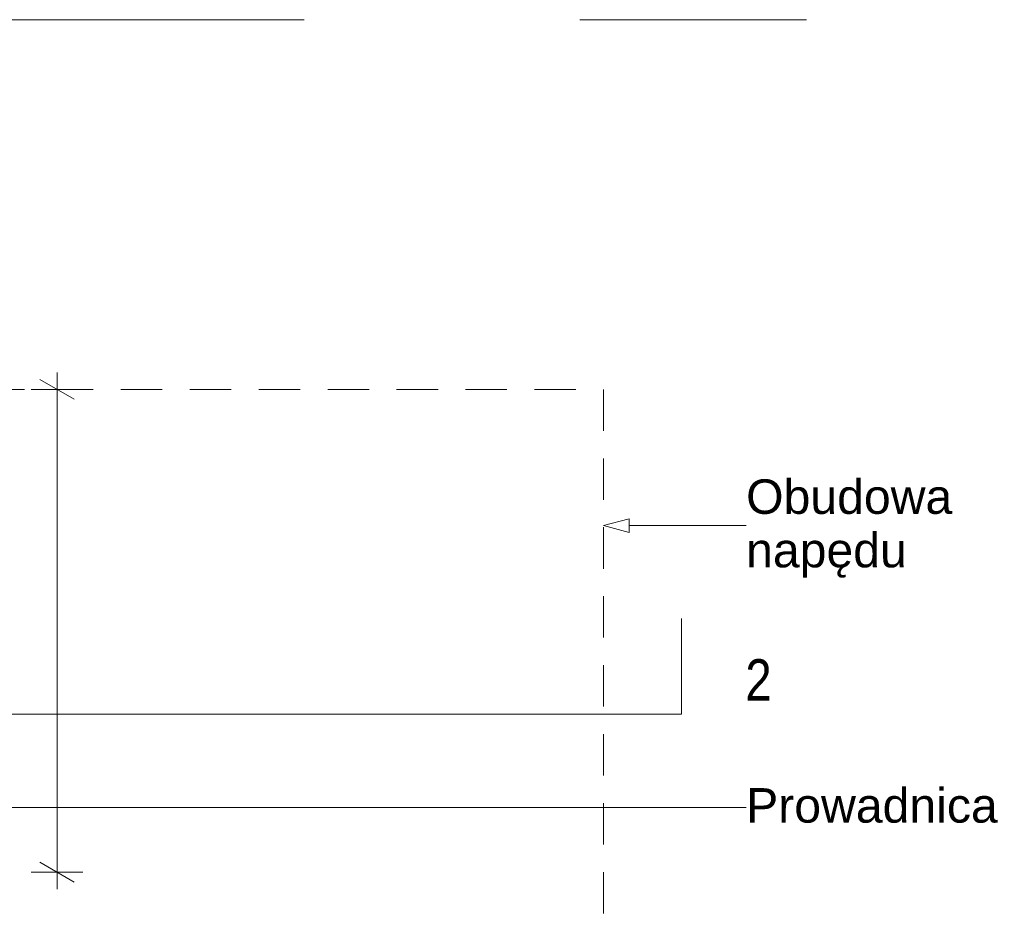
# Paper-space layout 'AD-01 DETAL MONTAŻU BRAMY' of a CAD drawing. Header units: millimetres. Extents: x 0 to 420, y 0 to 297.
# Tile 7 of 16: x 128 to 164, y 63 to 96. Entities that reach past the tile are written whole.
import ezdxf
from ezdxf.xclip import XClip

# ---------------------------------------------------------------- set-up
doc = ezdxf.new("R2010")
doc.units = ezdxf.units.MM
doc.header["$MEASUREMENT"] = 0
doc.header["$XCLIPFRAME"] = 0
doc.linetypes.add('LINIE_3', pattern=[25, 15, -10])
doc.linetypes.add('Przer. długie kreski', pattern=[2.5, 1.5, -1])
for name, color, linetype, lineweight in [('0_Nr_pióra__1', 7, 'Continuous', 20), ('A_strop_Nr_pióra__1', 7, 'Continuous', 20), ('A_wymiary_Nr_pióra__1', 7, 'Continuous', 20), ('A_wymiary_Nr_pióra__2', 8, 'Continuous', 13)]:
    doc.layers.add(name, color=color, linetype=linetype, lineweight=lineweight)
for name, color, linetype, lineweight, true_color in [('0_Nr_pióra__170', 7, 'Continuous', 5, 0x1c1c1c), ('0_Nr_pióra__7', 7, 'Continuous', 18, 0x171717), ('A_ppoż_Nr_pióra__4', 7, 'Continuous', 18, 0x4b4b4b), ('A_stolarka_Nr_pióra__8', 7, 'Continuous', 13, 0x4c4c4c), ('A_ściany proj_Nr_pióra__4', 7, 'Continuous', 18, 0x4b4b4b)]:
    doc.layers.add(name, color=color, linetype=linetype, lineweight=lineweight, true_color=true_color)
doc.layers.add('A_podrys', color=7, linetype='Continuous')
doc.styles.add('STYL_AUTOMATYCZNY_1', font='arial.ttf')
doc.styles.add('STYL_AUTOMATYCZNY_2', font='ARIALN.TTF')

# ---------------------------------------------------------------- blocks, each defined once
blk = doc.blocks.new('Rysunek_5_5', base_point=(-17681.204, -4386.867))
at = {"layer": '0_Nr_pióra__170', "color": 250, "linetype": 'Continuous', "lineweight": 5, "true_color": 0x1c1c1c}
for p, q in [((150.091, 77.176), (152.197, 77.176)), ((152.197, 77.176), (154.331, 77.176)), ((120.591, 66.963), (152.197, 66.963)), ((152.197, 66.963), (154.331, 66.963))]:
    blk.add_line(p, q, dxfattribs=at)
at = {"layer": '0_Nr_pióra__7', "color": 250, "linetype": 'Continuous', "lineweight": 18, "true_color": 0x171717}
for p, q in [((149.158, 77.176), (150.091, 77.426)), ((149.158, 77.176), (150.091, 76.926)), ((150.091, 77.426), (150.091, 76.926))]:
    blk.add_line(p, q, dxfattribs=at)
at = {"layer": 'A_stolarka_Nr_pióra__8', "color": 251, "linetype": 'Przer. długie kreski', "lineweight": 13, "true_color": 0x4c4c4c}
for p, q in [((111.658, 82.114), (149.158, 82.114)), ((149.158, 82.114), (149.158, 37.643))]:
    blk.add_line(p, q, dxfattribs=at)
at = {"layer": 'A_strop_Nr_pióra__1', "color": 7, "linetype": 'LINIE_3', "lineweight": 20}
blk.add_line((73.303, 95.514), (156.515, 95.514), dxfattribs=at)
at = {"layer": 'A_wymiary_Nr_pióra__1', "color": 7, "linetype": 'Continuous', "lineweight": 20}
for p, q in [((129.969, 81.753), (128.719, 82.474)), ((128.719, 64.974), (129.969, 64.253))]:
    blk.add_line(p, q, dxfattribs=at)
at = {"layer": 'A_wymiary_Nr_pióra__2', "color": 8, "linetype": 'Continuous', "lineweight": 13}
for p, q in [((129.344, 82.114), (129.344, 82.725)), ((130.282, 82.114), (128.407, 82.114)), ((129.344, 64.614), (129.344, 82.114)), ((130.282, 64.614), (128.407, 64.614)), ((129.344, 64.002), (129.344, 64.614))]:
    blk.add_line(p, q, dxfattribs=at)
at = {"layer": 'A_ściany proj_Nr_pióra__4', "color": 251, "linetype": 'Continuous', "lineweight": 18, "true_color": 0x4b4b4b}
for p, q in [((151.985, 70.335), (151.985, 73.804)), ((93.694, 70.335), (151.985, 70.335))]:
    blk.add_line(p, q, dxfattribs=at)
at = {"layer": '0_Nr_pióra__1', "color": 7, "linetype": 'Continuous', "lineweight": 20, "insert": (154.331, 77.068), "char_height": 1.25, "width": 10.5793, "attachment_point": 4, "line_spacing_factor": 0.930544, "style": 'STYL_AUTOMATYCZNY_1'}
blk.add_mtext('\\A1;{\\pql;\\fArial|b0|i0|c238|p0;\\W1.000000;Obudowa napędu}', dxfattribs=at)
at = {"layer": '0_Nr_pióra__1', "color": 7, "linetype": 'Continuous', "lineweight": 20, "insert": (154.331, 67.025), "char_height": 1.25, "attachment_point": 4, "style": 'STYL_AUTOMATYCZNY_1'}
blk.add_mtext('\\A1;{\\pql;\\fArial|b0|i0|c238|p0;\\W1.000000;Prowadnica}', dxfattribs=at)
at = {"layer": 'A_ppoż_Nr_pióra__4', "color": 251, "linetype": 'Continuous', "lineweight": 18, "true_color": 0x4b4b4b, "insert": (154.779, 71.582), "char_height": 1.5, "attachment_point": 5, "style": 'STYL_AUTOMATYCZNY_2'}
blk.add_mtext('\\A1;{\\pqc;\\fArial Narrow|b0|i0|c238|p0;\\W1.000000;2}', dxfattribs=at)

psp = doc.layouts.new('AD-01 DETAL MONTAŻU BRAMY')

# ---------------------------------------------------------------- block references
at = {"layer": 'A_podrys', "color": 37, "linetype": 'Continuous', "lineweight": 5, "true_color": 0x656532}
ref = psp.add_blockref('Rysunek_5_5', (-17681.204, -4386.867), dxfattribs=at)
XClip(ref).set_block_clipping_path([(35.5869741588, 17.3259191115), (166.949039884, 125.4616485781)])

doc.saveas('drawing.dxf')
